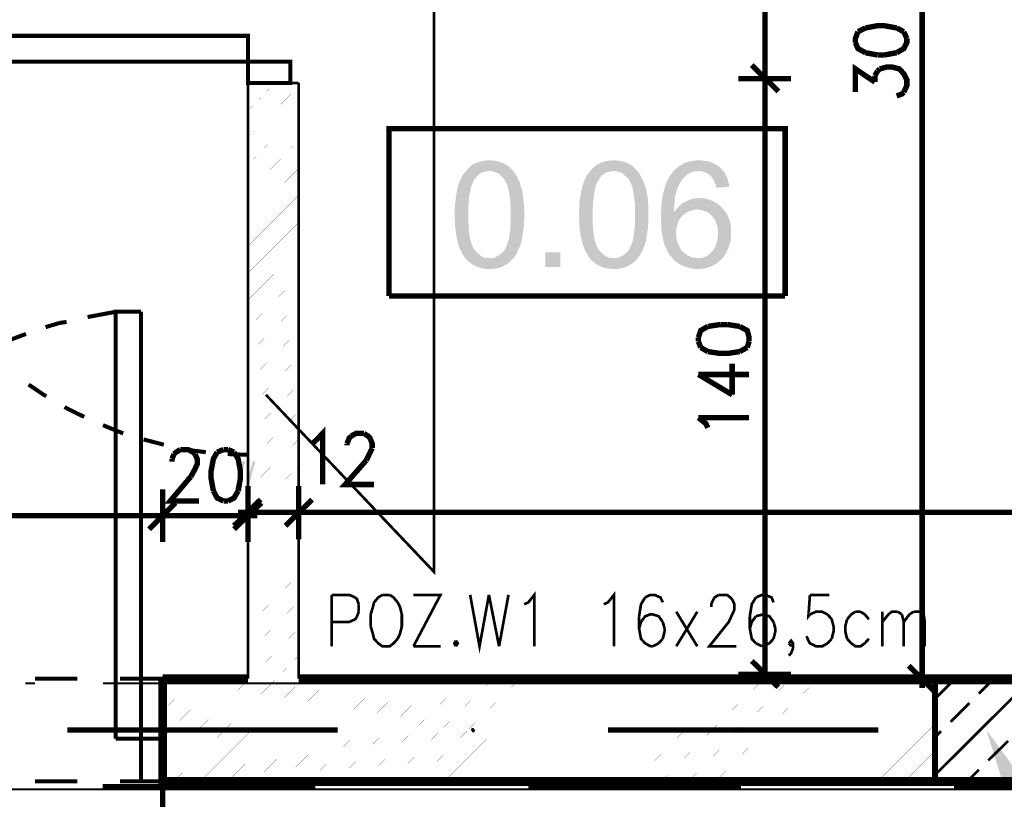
# Model space of a CAD drawing. Header units: millimetres. Extents: x -14047 to 49934, y -21523 to 14989.
# Tile 108 of 201: x 1417 to 1648, y 5283 to 5466. Entities that reach past the tile are written whole.
import ezdxf

# ---------------------------------------------------------------- set-up
doc = ezdxf.new("R2010")
doc.units = ezdxf.units.MM
doc.layers.add('H', color=7, linetype='Continuous')
doc.layers.add('P', color=7, linetype='Continuous')

msp = doc.modelspace()

# ---------------------------------------------------------------- hatches: boundary and pattern name
at = {"layer": 'H', "linetype": 'Continuous'}
for points in [[(1532.941, 5409.65), (1527.387, 5409.825), (1528.007, 5409.825), (1528.532, 5409.915), (1529.062, 5410.18), (1529.592, 5410.445), (1530.032, 5410.795), (1530.472, 5411.15), (1530.917, 5411.68), (1531.182, 5412.12), (1531.357, 5412.47), (1531.532, 5412.91), (1531.707, 5413.354), (1531.797, 5413.794), (1531.972, 5414.324), (1532.062, 5414.939), (1532.152, 5415.559), (1532.237, 5416.174), (1532.326, 5416.879), (1532.326, 5417.584), (1532.411, 5418.379), (1532.411, 5419.174), (1532.411, 5420.054), (1532.411, 5420.848), (1532.411, 5421.728), (1532.326, 5422.433), (1532.326, 5423.228), (1532.237, 5423.933), (1532.152, 5424.553), (1532.062, 5425.168), (1531.972, 5425.698), (1531.797, 5426.228), (1531.707, 5426.758), (1531.532, 5427.198), (1531.357, 5427.553), (1531.182, 5427.903), (1531.002, 5428.257), (1530.562, 5428.697), (1530.122, 5429.137), (1529.682, 5429.577), (1529.237, 5429.842), (1528.712, 5430.017), (1528.182, 5430.197), (1527.562, 5430.282), (1527.387, 5430.282), (1522.008, 5430.372), (1522.363, 5430.812), (1522.803, 5431.167), (1522.888, 5431.342), (1523.333, 5431.697), (1523.863, 5431.957), (1524.388, 5432.222), (1524.917, 5432.402), (1525.447, 5432.577), (1526.062, 5432.667), (1526.682, 5432.752), (1527.387, 5432.752), (1528.092, 5432.752), (1528.712, 5432.667), (1529.327, 5432.577), (1529.857, 5432.402), (1530.387, 5432.222), (1530.917, 5431.957), (1531.442, 5431.697), (1531.972, 5431.342), (1532.411, 5430.902), (1532.856, 5430.462), (1533.206, 5430.017), (1533.471, 5429.667), (1533.736, 5429.137), (1534.001, 5428.697), (1534.266, 5428.168), (1534.531, 5427.553), (1534.706, 5426.933), (1534.881, 5426.318), (1535.061, 5425.963), (1535.146, 5425.433), (1535.236, 5424.993), (1535.326, 5424.463), (1535.411, 5423.848), (1535.411, 5423.318), (1535.501, 5422.698), (1535.501, 5421.993), (1535.586, 5421.288), (1535.586, 5420.584), (1535.586, 5419.259), (1535.586, 5418.554), (1535.501, 5417.849), (1535.501, 5417.234), (1535.411, 5416.614), (1535.326, 5415.999), (1535.236, 5415.379), (1535.146, 5414.854), (1535.061, 5414.324), (1534.971, 5413.794), (1534.796, 5413.265), (1534.706, 5412.91), (1534.441, 5412.295), (1534.176, 5411.68), (1533.911, 5411.15), (1533.646, 5410.62), (1533.296, 5410.09)], [(1562.132, 5409.65), (1556.663, 5409.825), (1557.193, 5409.825), (1557.723, 5409.915), (1558.253, 5410.18), (1558.783, 5410.445), (1559.223, 5410.795), (1559.663, 5411.15), (1560.103, 5411.68), (1560.368, 5412.12), (1560.543, 5412.47), (1560.723, 5412.91), (1560.898, 5413.354), (1561.073, 5413.794), (1561.163, 5414.324), (1561.248, 5414.939), (1561.338, 5415.559), (1561.428, 5416.174), (1561.513, 5416.879), (1561.603, 5417.584), (1561.603, 5418.379), (1561.603, 5419.174), (1561.603, 5420.054), (1561.603, 5420.848), (1561.603, 5421.728), (1561.603, 5422.433), (1561.513, 5423.228), (1561.428, 5423.933), (1561.338, 5424.553), (1561.248, 5425.168), (1561.163, 5425.698), (1561.073, 5426.228), (1560.898, 5426.758), (1560.723, 5427.198), (1560.543, 5427.553), (1560.368, 5427.903), (1560.193, 5428.257), (1559.753, 5428.697), (1559.308, 5429.137), (1558.868, 5429.577), (1558.428, 5429.842), (1557.898, 5430.017), (1557.368, 5430.197), (1556.753, 5430.282), (1556.578, 5430.282), (1551.199, 5430.372), (1551.549, 5430.812), (1551.989, 5431.167), (1552.079, 5431.342), (1552.609, 5431.697), (1553.049, 5431.957), (1553.579, 5432.222), (1554.109, 5432.402), (1554.723, 5432.577), (1555.253, 5432.667), (1555.958, 5432.752), (1556.578, 5432.752), (1557.283, 5432.752), (1557.898, 5432.667), (1558.518, 5432.577), (1559.043, 5432.402), (1559.663, 5432.222), (1560.103, 5431.957), (1560.723, 5431.697), (1561.163, 5431.342), (1561.603, 5430.902), (1562.043, 5430.462), (1562.397, 5430.017), (1562.662, 5429.667), (1562.927, 5429.137), (1563.187, 5428.697), (1563.452, 5428.168), (1563.717, 5427.553), (1563.897, 5426.933), (1564.072, 5426.318), (1564.247, 5425.963), (1564.337, 5425.433), (1564.422, 5424.993), (1564.512, 5424.463), (1564.602, 5423.848), (1564.687, 5423.318), (1564.687, 5422.698), (1564.777, 5421.993), (1564.777, 5421.288), (1564.777, 5420.584), (1564.777, 5419.259), (1564.777, 5418.554), (1564.687, 5417.849), (1564.687, 5417.234), (1564.602, 5416.614), (1564.512, 5415.999), (1564.422, 5415.379), (1564.337, 5414.854), (1564.247, 5414.324), (1564.157, 5413.794), (1563.982, 5413.265), (1563.897, 5412.91), (1563.632, 5412.295), (1563.367, 5411.68), (1563.102, 5411.15), (1562.837, 5410.62), (1562.482, 5410.09)], [(1570.506, 5409.65), (1570.156, 5410.09), (1569.801, 5410.445), (1569.536, 5410.795), (1569.362, 5411.235), (1569.097, 5411.68), (1568.922, 5412.12), (1568.657, 5412.65), (1568.482, 5413.175), (1568.307, 5413.704), (1568.217, 5414.324), (1568.042, 5414.939), (1567.952, 5415.559), (1567.862, 5416.174), (1567.777, 5416.879), (1567.777, 5417.584), (1567.687, 5418.379), (1567.687, 5419.084), (1567.687, 5419.349), (1567.687, 5420.144), (1567.777, 5420.938), (1567.777, 5421.643), (1567.862, 5422.348), (1567.952, 5423.668), (1568.127, 5424.288), (1568.217, 5424.903), (1568.392, 5425.523), (1568.482, 5426.053), (1568.657, 5426.583), (1568.832, 5427.108), (1569.012, 5427.638), (1569.277, 5428.078), (1569.452, 5428.522), (1569.716, 5428.962), (1569.981, 5429.402), (1570.246, 5429.757), (1570.421, 5429.932), (1570.771, 5430.372), (1571.216, 5430.812), (1571.656, 5431.167), (1572.096, 5431.517), (1572.626, 5431.782), (1573.066, 5432.047), (1573.596, 5432.312), (1574.211, 5432.487), (1574.741, 5432.577), (1575.361, 5432.667), (1575.976, 5432.752), (1576.596, 5432.752), (1577.3, 5432.752), (1578.005, 5432.667), (1578.62, 5432.577), (1579.15, 5432.487), (1579.68, 5432.222), (1580.21, 5432.047), (1580.74, 5431.697), (1581.18, 5431.432), (1581.53, 5431.167), (1581.975, 5430.727), (1582.325, 5430.282), (1576.506, 5430.282), (1575.886, 5430.197), (1575.271, 5430.107), (1574.741, 5429.932), (1574.211, 5429.667), (1573.946, 5429.492), (1573.506, 5429.137), (1573.066, 5428.697), (1572.711, 5428.257), (1572.361, 5427.728), (1572.006, 5427.198), (1571.741, 5426.668), (1571.481, 5425.963), (1571.301, 5425.433), (1571.216, 5424.903), (1571.036, 5424.378), (1570.951, 5423.848), (1570.951, 5423.143), (1570.861, 5422.523), (1570.771, 5421.818), (1570.771, 5421.113), (1570.771, 5420.584), (1573.421, 5420.319), (1572.976, 5419.969), (1572.711, 5419.704), (1572.271, 5419.259), (1572.006, 5418.819), (1571.741, 5418.289), (1571.566, 5417.764), (1571.391, 5417.144), (1571.301, 5416.529), (1571.216, 5415.909), (1571.301, 5415.204), (1571.301, 5414.589), (1571.481, 5413.969), (1571.656, 5413.439), (1571.921, 5412.825), (1572.186, 5412.205), (1572.536, 5411.68), (1572.976, 5411.235), (1573.421, 5410.885), (1573.771, 5410.53), (1574.391, 5410.265), (1574.916, 5410), (1575.446, 5409.915), (1576.066, 5409.825), (1576.331, 5409.825)], [(1527.387, 5407.27), (1526.772, 5407.27), (1526.152, 5407.355), (1525.537, 5407.445), (1525.007, 5407.62), (1524.478, 5407.795), (1523.948, 5408.06), (1523.418, 5408.325), (1522.978, 5408.68), (1522.538, 5409.03), (1522.098, 5409.385), (1521.743, 5409.825), (1521.478, 5410.18), (1520.948, 5411.06), (1520.773, 5411.5), (1520.508, 5411.94), (1520.333, 5412.385), (1520.158, 5412.91), (1519.978, 5413.439), (1519.893, 5414.059), (1519.713, 5414.589), (1519.628, 5415.204), (1519.538, 5415.909), (1519.453, 5416.529), (1519.363, 5417.234), (1519.363, 5417.939), (1519.273, 5418.644), (1519.273, 5419.439), (1519.273, 5420.054), (1519.273, 5420.759), (1519.273, 5421.463), (1519.363, 5422.173), (1519.363, 5422.788), (1519.453, 5423.408), (1519.538, 5424.023), (1519.628, 5424.638), (1519.713, 5425.168), (1519.803, 5425.788), (1519.893, 5426.228), (1520.068, 5426.758), (1520.158, 5427.198), (1520.423, 5427.813), (1520.688, 5428.342), (1520.948, 5428.962), (1521.303, 5429.492), (1521.568, 5429.932), (1522.008, 5430.372), (1527.387, 5430.282), (1526.772, 5430.197), (1526.242, 5430.107), (1525.712, 5429.932), (1525.182, 5429.667), (1524.743, 5429.312), (1524.303, 5428.872), (1524.038, 5428.432), (1523.773, 5428.168), (1523.598, 5427.728), (1523.418, 5427.373), (1523.243, 5426.933), (1523.068, 5426.403), (1522.978, 5425.873), (1522.888, 5425.348), (1522.713, 5424.728), (1522.628, 5424.113), (1522.628, 5423.408), (1522.538, 5422.698), (1522.448, 5421.993), (1522.448, 5421.203), (1522.448, 5420.409), (1522.448, 5419.174), (1522.448, 5418.379), (1522.538, 5417.584), (1522.538, 5416.794), (1522.628, 5416.174), (1522.713, 5415.469), (1522.803, 5414.854), (1522.888, 5414.324), (1523.068, 5413.794), (1523.153, 5413.354), (1523.333, 5412.91), (1523.508, 5412.47), (1523.683, 5412.12), (1523.863, 5411.855), (1524.303, 5411.325), (1524.743, 5410.885), (1525.182, 5410.53), (1525.622, 5410.18), (1526.152, 5410), (1526.682, 5409.825), (1527.297, 5409.825), (1532.941, 5409.65), (1532.501, 5409.295), (1532.152, 5408.855), (1531.972, 5408.765), (1531.532, 5408.415), (1531.002, 5408.15), (1530.562, 5407.885), (1529.947, 5407.62), (1529.417, 5407.445), (1528.797, 5407.355), (1528.182, 5407.27), (1527.562, 5407.27)], [(1556.663, 5407.27), (1555.958, 5407.27), (1555.343, 5407.355), (1554.813, 5407.445), (1554.194, 5407.62), (1553.664, 5407.795), (1553.139, 5408.06), (1552.609, 5408.325), (1552.169, 5408.68), (1551.724, 5409.03), (1551.284, 5409.385), (1550.934, 5409.825), (1550.669, 5410.18), (1550.229, 5411.06), (1549.964, 5411.5), (1549.784, 5411.94), (1549.609, 5412.385), (1549.344, 5412.91), (1549.259, 5413.439), (1549.079, 5414.059), (1548.994, 5414.589), (1548.814, 5415.204), (1548.729, 5415.909), (1548.639, 5416.529), (1548.549, 5417.234), (1548.549, 5417.939), (1548.549, 5418.644), (1548.464, 5419.439), (1548.464, 5420.054), (1548.464, 5420.759), (1548.549, 5421.463), (1548.549, 5422.173), (1548.549, 5422.788), (1548.639, 5423.408), (1548.729, 5424.023), (1548.814, 5424.638), (1548.904, 5425.168), (1548.994, 5425.788), (1549.169, 5426.228), (1549.259, 5426.758), (1549.434, 5427.198), (1549.609, 5427.813), (1549.874, 5428.342), (1550.139, 5428.962), (1550.489, 5429.492), (1550.844, 5429.932), (1551.199, 5430.372), (1556.578, 5430.282), (1555.958, 5430.197), (1555.428, 5430.107), (1554.898, 5429.932), (1554.374, 5429.667), (1553.929, 5429.312), (1553.489, 5428.872), (1553.224, 5428.432), (1553.049, 5428.168), (1552.784, 5427.728), (1552.609, 5427.373), (1552.434, 5426.933), (1552.344, 5426.403), (1552.169, 5425.873), (1552.079, 5425.348), (1551.989, 5424.728), (1551.904, 5424.113), (1551.814, 5423.408), (1551.724, 5422.698), (1551.724, 5421.993), (1551.639, 5421.203), (1551.639, 5420.409), (1551.639, 5419.174), (1551.639, 5418.379), (1551.724, 5417.584), (1551.724, 5416.794), (1551.814, 5416.174), (1551.904, 5415.469), (1551.989, 5414.854), (1552.079, 5414.324), (1552.254, 5413.794), (1552.344, 5413.354), (1552.519, 5412.91), (1552.694, 5412.47), (1552.874, 5412.12), (1553.049, 5411.855), (1553.489, 5411.325), (1553.929, 5410.885), (1554.374, 5410.53), (1554.898, 5410.18), (1555.343, 5410), (1555.958, 5409.825), (1556.488, 5409.825), (1562.132, 5409.65), (1561.778, 5409.295), (1561.338, 5408.855), (1561.163, 5408.765), (1560.723, 5408.415), (1560.278, 5408.15), (1559.753, 5407.885), (1559.223, 5407.62), (1558.603, 5407.445), (1557.988, 5407.355), (1557.368, 5407.27), (1556.753, 5407.27)], [(1580.74, 5426.318), (1580.56, 5427.023), (1580.295, 5427.638), (1580.12, 5428.168), (1579.77, 5428.697), (1579.59, 5428.962), (1579.15, 5429.402), (1578.62, 5429.667), (1578.09, 5429.932), (1577.565, 5430.107), (1576.945, 5430.282), (1576.506, 5430.282), (1582.325, 5430.282), (1582.68, 5429.842), (1582.945, 5429.312), (1583.205, 5428.782), (1583.385, 5428.257), (1583.56, 5427.638), (1583.735, 5427.023), (1583.735, 5426.583)], [(1573.421, 5420.319), (1570.771, 5420.584), (1571.126, 5421.113), (1571.566, 5421.553), (1571.921, 5421.993), (1572.451, 5422.433), (1572.891, 5422.788), (1573.421, 5423.053), (1574.036, 5423.318), (1574.566, 5423.583), (1575.181, 5423.758), (1575.801, 5423.848), (1576.331, 5423.933), (1576.856, 5423.933), (1577.475, 5423.848), (1578.005, 5423.848), (1578.62, 5423.668), (1579.15, 5423.493), (1579.68, 5423.318), (1580.21, 5423.053), (1580.74, 5422.788), (1581.18, 5422.433), (1581.71, 5421.993), (1582.06, 5421.643), (1582.415, 5421.203), (1576.241, 5421.203), (1575.626, 5421.203), (1575.006, 5421.023), (1574.476, 5420.848), (1573.946, 5420.674)], [(1576.416, 5407.27), (1575.801, 5407.27), (1575.181, 5407.355), (1574.566, 5407.445), (1573.946, 5407.62), (1573.421, 5407.795), (1572.891, 5407.975), (1572.361, 5408.24), (1571.921, 5408.505), (1571.391, 5408.855), (1570.951, 5409.21), (1570.506, 5409.65), (1576.331, 5409.825), (1576.945, 5409.825), (1577.475, 5409.915), (1578.005, 5410.09), (1578.535, 5410.355), (1579.06, 5410.71), (1579.505, 5411.15), (1579.68, 5411.325), (1580.03, 5411.765), (1580.295, 5412.295), (1580.56, 5412.735), (1580.74, 5413.265), (1580.915, 5413.884), (1581.005, 5414.499), (1581.09, 5415.114), (1581.09, 5415.644), (1581.09, 5416.264), (1581.005, 5416.969), (1580.825, 5417.499), (1580.65, 5418.114), (1580.475, 5418.644), (1580.21, 5419.084), (1579.855, 5419.524), (1579.68, 5419.704), (1579.24, 5420.144), (1578.8, 5420.494), (1578.27, 5420.759), (1577.74, 5420.938), (1577.21, 5421.113), (1576.596, 5421.203), (1576.241, 5421.203), (1582.415, 5421.203), (1582.765, 5420.759), (1583.12, 5420.319), (1583.385, 5419.789), (1583.65, 5419.259), (1583.825, 5418.734), (1584, 5418.114), (1584.09, 5417.499), (1584.18, 5416.879), (1584.18, 5416.264), (1584.18, 5415.824), (1584.18, 5415.204), (1584.18, 5414.589), (1584.09, 5413.969), (1583.915, 5413.354), (1583.735, 5412.825), (1583.56, 5412.205), (1583.295, 5411.68), (1583.205, 5411.415), (1582.945, 5410.885), (1582.59, 5410.355), (1582.235, 5409.915), (1581.795, 5409.475), (1581.355, 5409.03), (1580.915, 5408.68), (1580.385, 5408.325), (1579.855, 5408.06), (1579.325, 5407.795), (1578.8, 5407.62), (1578.27, 5407.445), (1577.65, 5407.355), (1577.035, 5407.27)], [(1540.525, 5407.71), (1540.525, 5411.15), (1544.055, 5411.15), (1544.055, 5407.71)], [(1467.69, 5355.682), (1469.45, 5362.116), (1470.07, 5362.116), (1468.305, 5355.682)], [(1470.07, 5355.682), (1471.835, 5362.116), (1472.45, 5362.116), (1470.685, 5355.682)], [(1523.418, 5298.45), (1523.068, 5298.98), (1523.243, 5299.42), (1523.683, 5299.42), (1524.038, 5298.98), (1523.863, 5298.45)], [(1648.461, 5285.137), (1644.141, 5298.98), (1652.785, 5287.251)]]:
    msp.add_hatch(color=256, dxfattribs=at).paths.add_polyline_path(points)

# ---------------------------------------------------------------- linework, layer by layer
at = {"layer": 'P'}
for points, const_width in [([(1592.113, 5611.233), (1592.113, 5452.949)], 1.27), ([(1629.063, 5610.088), (1629.063, 5311.853)], 1.27), ([(1550.754, 5524.375), (1514.424, 5580.107), (1514.424, 5336.105), (1474.919, 5377.729)], 0.635), ([(1623.064, 5463.883), (1620.155, 5464.413), (1618.57, 5464.413), (1615.745, 5463.883)], 1.27), ([(1613.981, 5462.998), (1613.366, 5461.413), (1613.366, 5460.443)], 1.27), ([(1615.745, 5463.883), (1613.981, 5462.998)], 1.27), ([(1624.739, 5462.998), (1623.064, 5463.883)], 1.27), ([(1625.449, 5461.413), (1624.739, 5462.998)], 1.27), ([(1470.685, 5455.944), (1380.477, 5455.944), (1380.477, 5462.028), (1470.685, 5462.028), (1470.685, 5455.944)], 0.95), ([(1613.366, 5460.443), (1613.981, 5459.033), (1615.745, 5458.063)], 1.27), ([(1623.064, 5458.063), (1624.739, 5459.033), (1625.449, 5460.443), (1625.449, 5461.413)], 1.27), ([(1615.745, 5458.063), (1618.57, 5457.534)], 1.27), ([(1618.57, 5457.534), (1620.155, 5457.534)], 1.27), ([(1620.155, 5457.534), (1623.064, 5458.063)], 1.27), ([(1470.685, 5450.919), (1470.685, 5455.944), (1480.648, 5455.944), (1480.648, 5450.919), (1470.685, 5450.919)], 0.95), ([(1589.029, 5455.154), (1595.288, 5448.98)], 1.27), ([(1595.288, 5448.98), (1589.029, 5455.154)], 1.27), ([(1592.113, 5454.269), (1592.113, 5449.775)], 1.27), ([(1592.113, 5449.775), (1592.113, 5454.269)], 1.27), ([(1613.366, 5448.805), (1613.366, 5454.269), (1617.95, 5451.184)], 1.27), ([(1617.95, 5452.684), (1618.57, 5453.739)], 1.27), ([(1617.95, 5451.184), (1617.95, 5452.684)], 1.27), ([(1618.57, 5453.739), (1619.1, 5454.269)], 1.27), ([(1619.1, 5454.269), (1620.775, 5454.709), (1621.919, 5454.709), (1623.684, 5454.269), (1624.739, 5453.124), (1625.449, 5451.714), (1625.449, 5450.3), (1624.739, 5448.805)], 1.27), ([(1470.685, 5451.094), (1482.593, 5450.919)], 0.635), ([(1470.685, 5451.094), (1470.685, 5311.063)], 0.635), ([(1470.685, 5450.744), (1470.95, 5451.094)], 0.015), ([(1470.685, 5444.395), (1477.124, 5451.094)], 0.015), ([(1482.593, 5450.919), (1482.593, 5311.063)], 0.635), ([(1585.854, 5451.979), (1598.288, 5451.979)], 1.27), ([(1598.288, 5451.979), (1585.854, 5451.979)], 1.27), ([(1592.113, 5451.184), (1592.113, 5313.003)], 1.27), ([(1470.685, 5438.046), (1472.36, 5439.986), (1482.593, 5450.125)], 0.015), ([(1624.739, 5448.805), (1624.299, 5448.36), (1623.064, 5447.92)], 1.27), ([(1470.685, 5431.697), (1476.504, 5437.691), (1482.593, 5443.775)], 0.015), ([(1503.84, 5400.921), (1503.84, 5440.251), (1596.878, 5440.251), (1596.878, 5400.921)], 1.27), ([(1470.685, 5425.348), (1480.473, 5435.222), (1482.593, 5437.251)], 0.015), ([(1470.685, 5418.999), (1482.593, 5430.902)], 0.015), ([(1470.685, 5412.65), (1482.593, 5424.553)], 0.015), ([(1470.685, 5406.3), (1482.593, 5418.204)], 0.015), ([(1470.685, 5399.951), (1482.593, 5411.855)], 0.015), ([(1470.685, 5393.422), (1482.593, 5405.506)], 0.015), ([(1596.878, 5400.921), (1503.84, 5400.921)], 1.27), ([(1470.685, 5387.073), (1482.593, 5399.156)], 0.015), ([(1439.644, 5397.217), (1433.03, 5395.982)], 0.955), ([(1445.553, 5397.217), (1439.644, 5397.217), (1439.644, 5296.95)], 0.955), ([(1445.553, 5296.95), (1445.553, 5397.217)], 0.95), ([(1426.331, 5394.572), (1423.156, 5393.602)], 0.95), ([(1428.096, 5394.837), (1426.331, 5394.572)], 0.955), ([(1578.71, 5393.777), (1577.035, 5392.807), (1576.506, 5391.217)], 1.27), ([(1581.62, 5394.217), (1578.71, 5393.777)], 1.27), ([(1583.385, 5394.217), (1581.62, 5394.217)], 1.27), ([(1586.204, 5393.777), (1583.385, 5394.217)], 1.27), ([(1588.409, 5390.248), (1588.409, 5391.217), (1587.969, 5392.807), (1586.204, 5393.777)], 1.27), ([(1418.572, 5392.012), (1413.807, 5390.248)], 0.95), ([(1470.685, 5380.724), (1482.593, 5392.807)], 0.015), ([(1576.506, 5391.217), (1576.506, 5390.248)], 1.27), ([(1576.506, 5390.248), (1577.035, 5388.838)], 1.27), ([(1587.969, 5388.838), (1588.409, 5390.248)], 1.27), ([(1577.035, 5388.838), (1578.71, 5387.868)], 1.27), ([(1586.204, 5387.868), (1587.969, 5388.838)], 1.27), ([(1470.685, 5374.375), (1482.593, 5386.458)], 0.015), ([(1578.71, 5387.868), (1581.62, 5387.428), (1583.385, 5387.428), (1586.204, 5387.868)], 1.27), ([(1584.439, 5377.729), (1584.439, 5385.048)], 1.27), ([(1576.506, 5382.489), (1584.439, 5377.729)], 1.27), ([(1576.506, 5382.489), (1588.409, 5382.489)], 1.27), ([(1419.187, 5380.109), (1422.716, 5377.729), (1423.331, 5377.374)], 0.95), ([(1470.685, 5368.026), (1482.593, 5380.109)], 0.015), ([(1427.651, 5374.905), (1428.096, 5374.555)], 0.955), ([(1428.096, 5374.555), (1432.24, 5372.525)], 0.95), ([(1470.685, 5361.676), (1482.593, 5373.76)], 0.015), ([(1578.71, 5369.965), (1578.27, 5370.935), (1576.506, 5372.35)], 1.27), ([(1576.506, 5372.35), (1588.409, 5372.35)], 1.27), ([(1436.649, 5370.585), (1439.644, 5369.35), (1441.409, 5368.646)], 0.955), ([(1486.648, 5366.971), (1488.232, 5368.646), (1488.232, 5356.652)], 1.27), ([(1446.173, 5367.236), (1450.932, 5366.001)], 0.955), ([(1493.967, 5366.266), (1494.497, 5367.586), (1494.937, 5368.026)], 1.27), ([(1494.937, 5368.026), (1496.081, 5368.646), (1497.936, 5368.646)], 1.27), ([(1497.936, 5368.646), (1498.906, 5368.026), (1499.346, 5367.586), (1499.876, 5366.266), (1499.876, 5365.206)], 1.27), ([(1453.312, 5363.796), (1453.842, 5364.236), (1454.812, 5364.851)], 1.27), ([(1454.812, 5364.851), (1456.667, 5364.851), (1457.812, 5364.236)], 1.27), ([(1455.872, 5365.031), (1457.986, 5364.586), (1460.811, 5364.236)], 0.95), ([(1464.956, 5364.851), (1463.456, 5364.236)], 1.27), ([(1466.01, 5364.851), (1464.956, 5364.851)], 1.27), ([(1467.425, 5364.236), (1466.01, 5364.851)], 1.27), ([(1470.685, 5355.327), (1474.299, 5359.032), (1482.593, 5367.236)], 0.015), ([(1485.768, 5366.266), (1486.648, 5366.971)], 1.27), ([(1493.967, 5365.821), (1493.967, 5366.266)], 1.27), ([(1499.876, 5365.206), (1499.346, 5364.061), (1498.466, 5362.296)], 1.27), ([(1452.872, 5362.646), (1453.312, 5363.796)], 1.27), ([(1452.872, 5362.031), (1452.872, 5362.646)], 1.27), ([(1458.251, 5363.796), (1458.781, 5362.646), (1458.781, 5361.411), (1458.251, 5360.267), (1457.282, 5358.502)], 1.27), ([(1457.812, 5364.236), (1458.251, 5363.796)], 1.27), ([(1463.456, 5364.236), (1462.571, 5362.646), (1462.046, 5359.827), (1462.046, 5358.062), (1462.571, 5355.152)], 1.27), ([(1465.925, 5363.796), (1470.685, 5363.616)], 0.95), ([(1468.395, 5355.152), (1468.92, 5358.062), (1468.92, 5359.827), (1468.395, 5362.646), (1467.425, 5364.236)], 1.27), ([(1470.685, 5348.978), (1480.648, 5359.032), (1482.593, 5360.887)], 0.015), ([(1498.466, 5362.296), (1493.527, 5356.652), (1500.316, 5356.652)], 1.27), ([(1457.282, 5358.502), (1452.432, 5352.773), (1459.221, 5352.773)], 1.27), ([(1450.667, 5343.159), (1450.667, 5355.507)], 1.27), ([(1450.667, 5355.507), (1450.667, 5343.159)], 1.27), ([(1470.685, 5356.297), (1470.685, 5343.779)], 1.27), ([(1470.685, 5343.159), (1470.685, 5355.507)], 1.27), ([(1482.593, 5356.297), (1482.593, 5343.779)], 1.27), ([(1482.593, 5343.779), (1482.593, 5356.297)], 1.27), ([(1462.571, 5355.152), (1463.456, 5353.478), (1464.956, 5352.773)], 1.27), ([(1466.01, 5352.773), (1467.425, 5353.478), (1468.395, 5355.152)], 1.27), ([(1470.685, 5342.629), (1482.593, 5354.537)], 0.015), ([(1447.493, 5346.159), (1453.667, 5352.333)], 1.27), ([(1453.667, 5352.333), (1447.493, 5346.159)], 1.27), ([(1464.956, 5352.773), (1466.01, 5352.773)], 1.27), ([(1473.684, 5353.123), (1467.425, 5346.953)], 1.27), ([(1467.425, 5346.159), (1473.859, 5352.333)], 1.27), ([(1485.768, 5353.123), (1479.504, 5346.953)], 1.27), ([(1479.504, 5346.953), (1485.768, 5353.123)], 1.27), ([(1449.698, 5349.333), (1241.586, 5349.333)], 1.27), ([(1448.463, 5349.333), (1452.872, 5349.333)], 1.27), ([(1452.872, 5349.333), (1448.463, 5349.333)], 1.27), ([(1451.462, 5349.333), (1469.715, 5349.333)], 1.27), ([(1472.889, 5350.128), (1468.395, 5350.128)], 1.27), ([(1468.395, 5349.333), (1472.889, 5349.333)], 1.27), ([(1471.39, 5350.128), (1481.798, 5350.128)], 1.27), ([(1484.793, 5350.128), (1480.298, 5350.128)], 1.27), ([(1480.298, 5350.128), (1484.793, 5350.128)], 1.27), ([(1483.473, 5350.128), (2113.623, 5350.128)], 1.27), ([(2138.58, 5345.984), (2138.58, 5286.902), (1470.685, 5286.902), (1450.667, 5286.902), (1450.667, 5311.063)], 2.065), ([(1470.685, 5336.28), (1482.593, 5348.188)], 0.015), ([(1470.685, 5329.931), (1482.593, 5341.839)], 0.015), ([(1470.685, 5323.407), (1482.593, 5335.49)], 0.015), ([(1490.352, 5318.647), (1490.352, 5330.726)], 0.635), ([(1490.352, 5330.726), (1494.497, 5330.726), (1495.906, 5330.111)], 0.635), ([(1502.256, 5330.726), (1501.286, 5330.111), (1500.316, 5328.961), (1500.051, 5327.906)], 0.635), ([(1504.02, 5330.726), (1502.256, 5330.726)], 0.635), ([(1505.87, 5328.961), (1504.9, 5330.111), (1504.02, 5330.726)], 0.635), ([(1509.575, 5318.647), (1515.924, 5330.726), (1509.575, 5330.726)], 0.635), ([(1522.888, 5330.726), (1525.092, 5318.647), (1527.297, 5330.726)], 0.635), ([(1527.297, 5330.726), (1529.682, 5318.647)], 0.635), ([(1529.682, 5318.647), (1531.887, 5330.726)], 0.635), ([(1535.586, 5328.521), (1536.561, 5328.961), (1537.971, 5330.726), (1537.971, 5318.647)], 0.635), ([(1554.284, 5328.521), (1555.253, 5328.961), (1556.663, 5330.726), (1556.663, 5318.647)], 0.635), ([(1568.127, 5328.961), (1567.597, 5330.111), (1566.187, 5330.726), (1565.217, 5330.726), (1563.982, 5330.111)], 0.635), ([(1580.03, 5329.666), (1580.295, 5330.111), (1581.265, 5330.726)], 0.635), ([(1581.265, 5330.726), (1583.205, 5330.726), (1584, 5330.111)], 0.635), ([(1594.143, 5328.961), (1593.703, 5330.111), (1592.203, 5330.726), (1591.409, 5330.726), (1589.999, 5330.111)], 0.635), ([(1602.697, 5330.726), (1602.342, 5325.701), (1602.697, 5326.141)], 0.635), ([(1607.281, 5330.726), (1602.697, 5330.726)], 0.635), ([(1470.685, 5317.057), (1482.593, 5329.141)], 0.015), ([(1495.906, 5330.111), (1496.346, 5329.666), (1496.701, 5328.521)], 0.635), ([(1496.701, 5328.521), (1496.701, 5326.756)], 0.635), ([(1505.87, 5320.407), (1506.4, 5321.557), (1506.84, 5323.317), (1506.84, 5326.141), (1506.4, 5327.906), (1505.87, 5328.961)], 0.635), ([(1563.982, 5330.111), (1563.012, 5328.521), (1562.572, 5325.701)], 0.635), ([(1579.505, 5327.906), (1579.505, 5328.521), (1580.03, 5329.666)], 0.635), ([(1584, 5330.111), (1584.439, 5329.666)], 0.635), ([(1584.439, 5329.666), (1584.969, 5328.521), (1584.969, 5327.286), (1584.439, 5326.141)], 0.635), ([(1589.999, 5330.111), (1589.029, 5328.521), (1588.584, 5325.701)], 0.635), ([(1496.701, 5326.756), (1496.346, 5325.701)], 0.635), ([(1500.051, 5327.906), (1499.521, 5326.141)], 0.635), ([(1499.521, 5326.141), (1499.521, 5323.317)], 0.635), ([(1568.127, 5324.376), (1567.157, 5325.701), (1565.747, 5326.141), (1565.217, 5326.141), (1563.982, 5325.701), (1563.012, 5324.376)], 0.635), ([(1571.301, 5326.756), (1576.241, 5318.647)], 0.635), ([(1576.241, 5326.756), (1571.301, 5318.647)], 0.635), ([(1584.439, 5326.141), (1583.65, 5324.376), (1579.06, 5318.647), (1585.409, 5318.647)], 0.635), ([(1591.759, 5326.141), (1589.999, 5325.701)], 0.635), ([(1594.143, 5324.376), (1593.173, 5325.701), (1591.759, 5326.141)], 0.635), ([(1602.697, 5326.141), (1604.107, 5326.756), (1605.607, 5326.756), (1606.841, 5326.141)], 0.635), ([(1606.841, 5326.141), (1607.811, 5324.996)], 0.635), ([(1613.366, 5326.756), (1612.396, 5326.141), (1611.426, 5324.996)], 0.635), ([(1614.6, 5326.756), (1613.366, 5326.756)], 0.635), ([(1616.54, 5324.996), (1615.57, 5326.141), (1614.6, 5326.756)], 0.635), ([(1619.715, 5326.756), (1619.715, 5318.647)], 0.635), ([(1619.715, 5324.376), (1621.125, 5326.141)], 0.635), ([(1621.125, 5326.141), (1621.919, 5326.756), (1623.329, 5326.756)], 0.635), ([(1623.329, 5326.756), (1624.299, 5326.141)], 0.635), ([(1624.299, 5326.141), (1624.739, 5324.376), (1624.739, 5318.647)], 0.635), ([(1624.739, 5324.376), (1626.064, 5326.141)], 0.635), ([(1626.064, 5326.141), (1627.034, 5326.756)], 0.635), ([(1627.034, 5326.756), (1628.444, 5326.756)], 0.635), ([(1628.444, 5326.756), (1629.413, 5326.141), (1629.678, 5324.376), (1629.678, 5318.647)], 0.635), ([(1496.346, 5325.701), (1495.906, 5324.996), (1494.497, 5324.376), (1490.352, 5324.376)], 0.635), ([(1562.572, 5325.701), (1562.572, 5322.792)], 0.635), ([(1563.012, 5324.376), (1562.572, 5322.792)], 0.635), ([(1568.567, 5322.792), (1568.127, 5324.376)], 0.635), ([(1588.584, 5325.701), (1588.584, 5322.792)], 0.635), ([(1589.029, 5324.376), (1588.584, 5322.792)], 0.635), ([(1589.999, 5325.701), (1589.029, 5324.376)], 0.635), ([(1594.143, 5320.407), (1594.583, 5322.172), (1594.583, 5322.792), (1594.143, 5324.376)], 0.635), ([(1607.811, 5324.996), (1608.251, 5323.317), (1608.251, 5322.172), (1607.811, 5320.407)], 0.635), ([(1611.426, 5324.996), (1610.986, 5323.317), (1610.986, 5322.172), (1611.426, 5320.407)], 0.635), ([(1469.895, 5309.913), (1482.593, 5322.792)], 0.015), ([(1499.521, 5323.317), (1500.051, 5321.557)], 0.635), ([(1500.051, 5321.557), (1500.316, 5320.407), (1501.286, 5319.352), (1502.256, 5318.647), (1504.02, 5318.647), (1504.9, 5319.352), (1505.87, 5320.407)], 0.635), ([(1562.572, 5322.792), (1563.012, 5320.407), (1563.982, 5319.352)], 0.635), ([(1568.127, 5320.407), (1568.567, 5322.172)], 0.635), ([(1568.567, 5322.172), (1568.567, 5322.792)], 0.635), ([(1588.584, 5322.792), (1589.029, 5320.407), (1589.999, 5319.352)], 0.635), ([(1519.538, 5319.967), (1519.188, 5319.352), (1519.538, 5318.647)], 0.635), ([(1519.538, 5318.647), (1519.978, 5319.352), (1519.538, 5319.967)], 0.635), ([(1563.982, 5319.352), (1565.217, 5318.647)], 0.635), ([(1565.747, 5318.647), (1567.157, 5319.352)], 0.635), ([(1567.157, 5319.352), (1568.127, 5320.407)], 0.635), ([(1589.999, 5319.352), (1591.409, 5318.647)], 0.635), ([(1591.409, 5318.647), (1593.173, 5319.352), (1594.143, 5320.407)], 0.635), ([(1597.758, 5319.352), (1598.288, 5319.967), (1598.728, 5319.352), (1598.728, 5318.202)], 0.635), ([(1598.288, 5318.647), (1597.758, 5319.352)], 0.635), ([(1598.728, 5319.352), (1598.288, 5318.647)], 0.635), ([(1606.841, 5319.352), (1605.607, 5318.647), (1604.107, 5318.647), (1602.697, 5319.352), (1602.342, 5319.967), (1601.902, 5321.027)], 0.635), ([(1607.811, 5320.407), (1606.841, 5319.352)], 0.635), ([(1611.426, 5320.407), (1612.396, 5319.352), (1613.366, 5318.647), (1614.6, 5318.647), (1615.57, 5319.352), (1616.54, 5320.407)], 0.635), ([(1509.575, 5318.647), (1515.924, 5318.647)], 0.635), ([(1565.217, 5318.647), (1565.747, 5318.647)], 0.635), ([(1598.728, 5318.202), (1598.288, 5317.057), (1597.758, 5316.443)], 0.635), ([(1476.244, 5309.913), (1482.593, 5316.443)], 0.015), ([(1589.029, 5315.208), (1595.288, 5309.034)], 1.27), ([(1592.113, 5314.238), (1592.113, 5309.828)], 1.27), ([(1625.889, 5314.058), (1632.058, 5307.889)], 1.27), ([(1585.854, 5312.033), (1598.288, 5312.033)], 1.27), ([(1629.063, 5313.268), (1629.063, 5308.859)], 1.27), ([(1420.687, 5309.913), (1418.392, 5309.913)], 0.475), ([(1420.687, 5311.063), (1430.65, 5311.063)], 0.95), ([(1436.649, 5309.913), (2017.506, 5309.913)], 0.475), ([(1440.614, 5311.063), (1450.667, 5311.063)], 0.95), ([(1470.685, 5311.063), (1450.667, 5311.063)], 2.065), ([(1450.667, 5311.063), (1450.667, 5303.919)], 0.95), ([(1450.667, 5303.479), (1457.197, 5309.913)], 0.015), ([(1450.667, 5297.13), (1452.432, 5298.98), (1463.456, 5309.913)], 0.015), ([(1450.667, 5290.781), (1458.871, 5298.98), (1469.895, 5309.913)], 0.015), ([(1450.847, 5309.913), (1451.727, 5311.063)], 0.015), ([(1453.227, 5286.902), (1465.221, 5298.98), (1476.244, 5309.913)], 0.015), ([(1457.197, 5309.913), (1458.076, 5311.063)], 0.015), ([(1459.486, 5286.902), (1471.57, 5298.98), (1482.593, 5309.913)], 0.015), ([(1463.456, 5309.913), (1464.426, 5311.063)], 0.015), ([(1465.925, 5286.902), (1477.919, 5298.98), (1488.942, 5309.913)], 0.015), ([(1472.275, 5286.902), (1484.268, 5298.98), (1495.201, 5309.913)], 0.015), ([(1478.624, 5286.902), (1490.617, 5298.98), (1501.641, 5309.913)], 0.015), ([(1482.593, 5311.063), (2114.593, 5311.063)], 2.065), ([(1506.84, 5311.063), (1482.593, 5311.063)], 2.065), ([(1482.593, 5309.913), (1483.473, 5311.063)], 0.015), ([(1485.058, 5286.902), (1496.966, 5298.98), (1507.99, 5309.913)], 0.015), ([(1488.942, 5309.913), (1489.822, 5311.063)], 0.015), ([(1491.407, 5286.902), (1503.315, 5298.98), (1514.339, 5309.913)], 0.015), ([(1495.201, 5309.913), (1496.346, 5311.063)], 0.015), ([(1497.756, 5286.902), (1509.665, 5298.98), (1520.773, 5309.913)], 0.015), ([(1501.641, 5309.913), (1502.695, 5311.063)], 0.015), ([(1504.105, 5286.902), (1516.014, 5298.98), (1527.122, 5309.913)], 0.015), ([(1507.99, 5309.913), (1509.045, 5311.063)], 0.015), ([(1510.454, 5286.902), (1522.363, 5298.98), (1533.471, 5309.913)], 0.015), ([(1514.339, 5309.913), (1515.394, 5311.063)], 0.015), ([(1516.804, 5286.902), (1528.887, 5298.98), (1539.82, 5309.913)], 0.015), ([(1520.773, 5309.913), (1521.743, 5311.063)], 0.015), ([(1523.153, 5286.902), (1535.236, 5298.98), (1546.17, 5309.913)], 0.015), ([(1527.122, 5309.913), (1528.092, 5311.063)], 0.015), ([(1529.502, 5286.902), (1541.585, 5298.98), (1552.519, 5309.913)], 0.015), ([(1533.471, 5309.913), (1534.441, 5311.063)], 0.015), ([(1535.851, 5286.902), (1547.934, 5298.98), (1558.868, 5309.913)], 0.015), ([(1539.82, 5309.913), (1540.79, 5311.063)], 0.015), ([(1542.2, 5286.902), (1554.284, 5298.98), (1565.217, 5309.913)], 0.015), ([(1546.17, 5309.913), (1547.14, 5311.063)], 0.015), ([(1548.549, 5286.902), (1560.633, 5298.98), (1571.566, 5309.913)], 0.015), ([(1552.519, 5309.913), (1553.489, 5311.063)], 0.015), ([(1554.898, 5286.902), (1566.982, 5298.98), (1577.915, 5309.913)], 0.015), ([(1558.868, 5309.913), (1559.838, 5311.063)], 0.015), ([(1561.428, 5286.902), (1573.331, 5298.98), (1584.265, 5309.913)], 0.015), ([(1565.217, 5309.913), (1566.187, 5311.063)], 0.015), ([(1567.777, 5286.902), (1579.68, 5298.98), (1590.789, 5309.913)], 0.015), ([(1571.566, 5309.913), (1572.711, 5311.063)], 0.015), ([(1574.126, 5286.902), (1586.029, 5298.98), (1597.138, 5309.913)], 0.015), ([(1577.915, 5309.913), (1579.06, 5311.063)], 0.015), ([(1580.475, 5286.902), (1592.378, 5298.98), (1603.487, 5309.913)], 0.015), ([(1584.265, 5309.913), (1585.409, 5311.063)], 0.015), ([(1586.824, 5286.902), (1598.903, 5298.98), (1609.836, 5309.913)], 0.015), ([(1590.789, 5309.913), (1591.759, 5311.063)], 0.015), ([(1593.173, 5286.902), (1605.252, 5298.98), (1616.185, 5309.913)], 0.015), ([(1597.138, 5309.913), (1598.108, 5311.063)], 0.015), ([(1599.522, 5286.902), (1611.601, 5298.98), (1622.534, 5309.913)], 0.015), ([(1603.487, 5309.913), (1604.457, 5311.063)], 0.015), ([(1605.872, 5286.902), (1617.95, 5298.98), (1628.884, 5309.913)], 0.015), ([(1609.836, 5309.913), (1610.806, 5311.063)], 0.015), ([(1616.185, 5309.913), (1617.155, 5311.063)], 0.015), ([(1622.714, 5311.063), (1635.233, 5311.063)], 1.27), ([(1622.534, 5309.913), (1623.504, 5311.063)], 0.015), ([(1628.884, 5309.913), (1629.853, 5311.063)], 0.015), ([(1656.045, 5287.076), (1632.058, 5287.076), (1632.058, 5311.063), (1656.045, 5311.063), (1656.045, 5287.076)], 1.43), ([(1632.058, 5306.299), (1636.822, 5311.063)], 0.635), ([(1632.058, 5288.396), (1654.81, 5311.063)], 0.635), ([(1642.377, 5307.534), (1645.906, 5311.063)], 0.635), ([(1612.221, 5286.902), (1624.299, 5298.98), (1632.058, 5306.739)], 0.015), ([(1635.763, 5300.92), (1640.172, 5305.329)], 0.635), ([(1491.762, 5298.98), (1428.27, 5298.98)], 1.27), ([(1618.745, 5298.98), (1555.253, 5298.98)], 1.27), ([(1618.57, 5286.902), (1630.648, 5298.98), (1632.058, 5300.39)], 0.015), ([(1632.058, 5297.215), (1633.473, 5298.715)], 0.635), ([(1439.644, 5296.95), (1445.553, 5296.95)], 0.95), ([(1450.667, 5296.95), (1445.553, 5296.95)], 0.955), ([(1445.553, 5296.95), (1445.553, 5286.902), (1450.667, 5286.902), (1450.667, 5296.95)], 0.95), ([(1644.581, 5291.836), (1649.256, 5296.425)], 0.635), ([(1450.667, 5293.956), (1450.667, 5286.902), (1440.614, 5286.902)], 0.95), ([(1624.919, 5286.902), (1632.058, 5294.041)], 0.015), ([(1639.822, 5287.076), (1642.377, 5289.631)], 0.635), ([(1430.65, 5286.902), (1420.687, 5286.902)], 0.95), ([(1450.667, 5286.902), (1450.667, 5241.043)], 1.27), ([(1631.443, 5286.902), (1632.058, 5287.691)], 0.015), ([(330.663, 5285.047), (2158.597, 5285.047)], 0.475), ([(1486.558, 5285.667), (1436.559, 5285.667)], 1.27), ([(1441.324, 5285.047), (1450.667, 5285.047)], 0.475), ([(1450.667, 5285.047), (1450.667, 5268.644)], 0.475), ([(1586.469, 5285.487), (1536.561, 5285.667)], 1.27), ([(1686.556, 5285.487), (1636.557, 5285.487)], 1.27)]:
    msp.add_lwpolyline(points, dxfattribs=dict(at, const_width=const_width))

doc.saveas('drawing.dxf')
